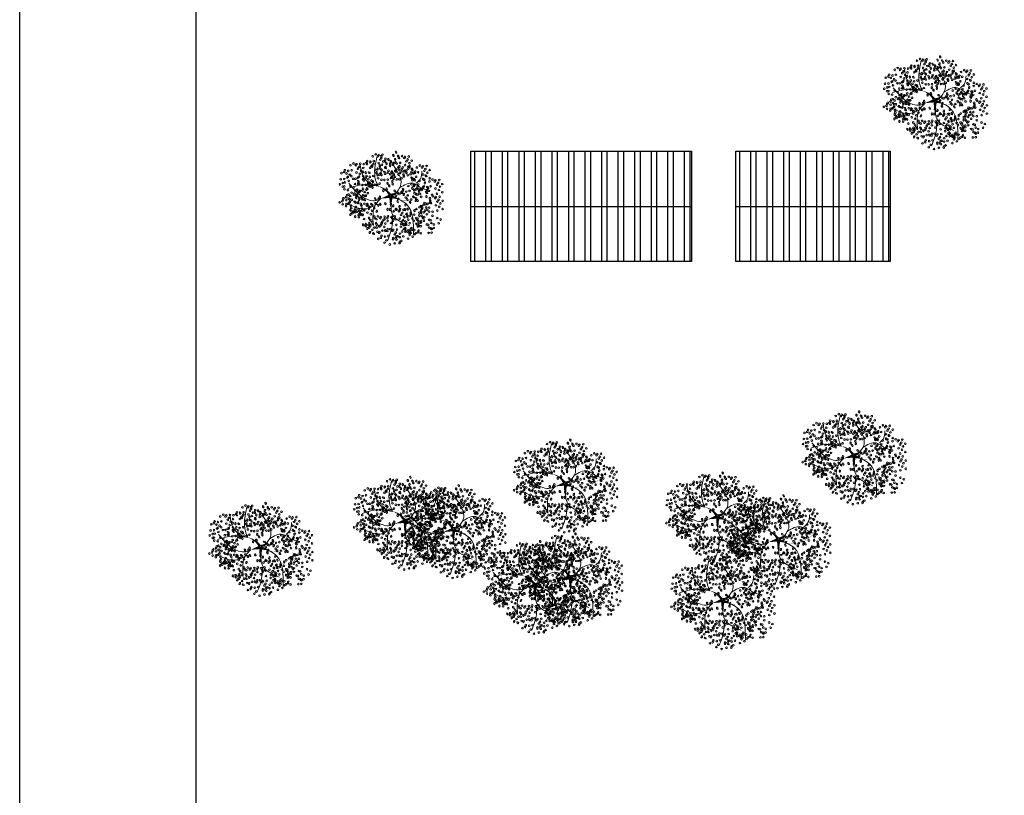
# Model space of a CAD drawing. Header units: millimetres. Extents: x 2017 to 2509, y 466 to 1783.
# Tile 2 of 25: x 2017 to 2061, y 552 to 587. Entities that reach past the tile are written whole.
import ezdxf

# ---------------------------------------------------------------- set-up
doc = ezdxf.new("R2010")
doc.units = ezdxf.units.MM
doc.layers.add('01 - Vegetación', color=3, linetype='Continuous', lineweight=0)

# ---------------------------------------------------------------- blocks, each defined once
blk = doc.blocks.new('17')
at = {"layer": '01 - Vegetación'}
for points in [[(4495.84, 1680.23, 1.33, 0.0221, 0.199177), (4489.97, 1684.48, 0.0221, 0.0221, 1.224983)], [(4496.02, 1680.23, 1.33, 0.0221, 0.286986), (4500.47, 1683.82, 0.0221, 0.0221, -1.494927)], [(4497.07, 1679.43, 0.133, 0.0221, 0.381476), (4512.91, 1682.47, 0.0221, 0.0221, -1.841687)], [(4496.02, 1679.76, 1.77, 0.0221, 0), (4491.39, 1678.53, 0.0221, 0.0221, 0)], [(4496.02, 1679.66, 1.77, 0.0221, 0), (4500.28, 1678.15, 0.0221, 0.0221, 0)], [(4496.4, 1679.85, 1.77, 0.0221, 0.074947), (4496.4, 1672.95, 0.0221, 0.0221, 0.762797)]]:
    blk.add_lwpolyline(points, format="xyseb", dxfattribs=at)
for points in [[(4490, 1684.47), (4488.83, 1687.51), (4489.5, 1699.09)], [(4487.73, 1684.98), (4483.44, 1688.25), (4481.42, 1694.81)], [(4497.83, 1680.19), (4501.11, 1685.48), (4497.33, 1694.81)], [(4508.5, 1685.98), (4510.45, 1688), (4511.21, 1691.78)], [(4490, 1684.47), (4482.94, 1685.23), (4475.36, 1683.47)], [(4491.39, 1678.53), (4489.02, 1677.58), (4485.46, 1677.92), (4475.87, 1685.99)], [(4500.47, 1683.82), (4506.92, 1685.99), (4511.46, 1683.47), (4515.25, 1682.46)], [(4491.39, 1678.53), (4489, 1675.9), (4487.73, 1665.57)], [(4496.57, 1678.43), (4497.07, 1670.86), (4505.15, 1665.32)], [(4497.07, 1679.43), (4503.89, 1675.65), (4507.17, 1660.78)], [(4488.74, 1675.4), (4484.7, 1673.64), (4475.11, 1676.16)], [(4497.07, 1670.11), (4496.82, 1665.57), (4494.55, 1658.01)]]:
    blk.add_spline(points, degree=3, dxfattribs=at)
blk = doc.blocks.new('16')
at = {"layer": '01 - Vegetación'}
h = blk.add_hatch(color=40, dxfattribs=at)
h.set_gradient(color1=(255, 191, 0), color2=(223, 255, 127), rotation=180, centered=1, tint=1, name='INVSPHERICAL')
edge = h.paths.add_edge_path()
edge.add_ellipse((4538.847, 1678.642), major_axis=(-0.0033, 0.0777), ratio=0.578492, start_angle=0, end_angle=360, ccw=False)
edge = h.paths.add_edge_path()
edge.add_ellipse((4538.961, 1678.487), major_axis=(-0.0349, 0.0695), ratio=0.578492, start_angle=0, end_angle=360, ccw=False)
edge = h.paths.add_edge_path()
edge.add_ellipse((4538.69, 1678.926), major_axis=(-0.0594, 0.0503), ratio=0.578492, start_angle=0, end_angle=360, ccw=False)
edge = h.paths.add_edge_path()
edge.add_ellipse((4538.676, 1678.266), major_axis=(-0.0033, 0.0777), ratio=0.578492, start_angle=0, end_angle=360, ccw=False)
edge = h.paths.add_edge_path()
edge.add_ellipse((4541.23, 1679.281), major_axis=(0.0274, 0.0728), ratio=0.578492, start_angle=0, end_angle=360, ccw=False)
edge = h.paths.add_edge_path()
edge.add_ellipse((4540.829, 1679.36), major_axis=(-0.0349, 0.0695), ratio=0.578492, start_angle=0, end_angle=360, ccw=False)
edge = h.paths.add_edge_path()
edge.add_ellipse((4541.174, 1679.607), major_axis=(-0.0349, 0.0695), ratio=0.578492, start_angle=0, end_angle=360, ccw=False)
edge = h.paths.add_edge_path()
edge.add_ellipse((4541.072, 1679.421), major_axis=(0.0274, 0.0728), ratio=0.578492, start_angle=0, end_angle=360, ccw=False)
edge = h.paths.add_edge_path()
edge.add_ellipse((4540.113, 1679.632), major_axis=(-0.0349, 0.0695), ratio=0.578492, start_angle=0, end_angle=360, ccw=False)
edge = h.paths.add_edge_path()
edge.add_ellipse((4540.279, 1679.843), major_axis=(-0.0349, 0.0695), ratio=0.578492, start_angle=0, end_angle=360, ccw=False)
edge = h.paths.add_edge_path()
edge.add_ellipse((4540.165, 1679.999), major_axis=(-0.0033, 0.0777), ratio=0.578492, start_angle=0, end_angle=360, ccw=False)
edge = h.paths.add_edge_path()
edge.add_ellipse((4540.499, 1679.956), major_axis=(-0.0033, 0.0777), ratio=0.578492, start_angle=0, end_angle=360, ccw=False)
edge = h.paths.add_edge_path()
edge.add_ellipse((4540.629, 1679.513), major_axis=(-0.0594, 0.0503), ratio=0.578492, start_angle=0, end_angle=360, ccw=False)
edge = h.paths.add_edge_path()
edge.add_ellipse((4540.551, 1680.278), major_axis=(0.0274, 0.0728), ratio=0.578492, start_angle=0, end_angle=360, ccw=False)
edge = h.paths.add_edge_path()
edge.add_ellipse((4539.201, 1679.744), major_axis=(-0.0033, 0.0777), ratio=0.578492, start_angle=0, end_angle=360, ccw=False)
edge = h.paths.add_edge_path()
edge.add_ellipse((4539.14, 1679.893), major_axis=(0.0274, 0.0728), ratio=0.578492, start_angle=0, end_angle=360, ccw=False)
edge = h.paths.add_edge_path()
edge.add_ellipse((4539.208, 1680.126), major_axis=(-0.0033, 0.0777), ratio=0.578492, start_angle=0, end_angle=360, ccw=False)
edge = h.paths.add_edge_path()
edge.add_ellipse((4538.979, 1680.681), major_axis=(-0.0594, 0.0503), ratio=0.578492, start_angle=0, end_angle=360, ccw=False)
edge = h.paths.add_edge_path()
edge.add_ellipse((4538.577, 1680.728), major_axis=(-0.0033, 0.0777), ratio=0.578492, start_angle=0, end_angle=360, ccw=False)
edge = h.paths.add_edge_path()
edge.add_ellipse((4538.926, 1680.033), major_axis=(0.0274, 0.0728), ratio=0.578492, start_angle=0, end_angle=360, ccw=False)
edge = h.paths.add_edge_path()
edge.add_ellipse((4538.95, 1679.842), major_axis=(0.0274, 0.0728), ratio=0.578492, start_angle=0, end_angle=360, ccw=False)
edge = h.paths.add_edge_path()
edge.add_ellipse((4538.621, 1680.191), major_axis=(-0.0349, 0.0695), ratio=0.578492, start_angle=0, end_angle=360, ccw=False)
edge = h.paths.add_edge_path()
edge.add_ellipse((4538.328, 1680.411), major_axis=(0.0274, 0.0728), ratio=0.578492, start_angle=0, end_angle=360, ccw=False)
edge = h.paths.add_edge_path()
edge.add_ellipse((4538.283, 1680.138), major_axis=(-0.0594, 0.0503), ratio=0.578492, start_angle=0, end_angle=360, ccw=False)
edge = h.paths.add_edge_path()
edge.add_ellipse((4538.32, 1679.993), major_axis=(-0.0594, 0.0503), ratio=0.578492, start_angle=0, end_angle=360, ccw=False)
edge = h.paths.add_edge_path()
edge.add_ellipse((4538.755, 1680.687), major_axis=(-0.0033, 0.0777), ratio=0.578492, start_angle=0, end_angle=360, ccw=False)
edge = h.paths.add_edge_path()
edge.add_ellipse((4538.834, 1681.261), major_axis=(-0.0349, 0.0695), ratio=0.578492, start_angle=0, end_angle=360, ccw=False)
edge = h.paths.add_edge_path()
edge.add_ellipse((4539.054, 1681.374), major_axis=(-0.0033, 0.0777), ratio=0.578492, start_angle=0, end_angle=360, ccw=False)
edge = h.paths.add_edge_path()
edge.add_ellipse((4539.147, 1681.076), major_axis=(-0.0594, 0.0503), ratio=0.578492, start_angle=0, end_angle=360, ccw=False)
edge = h.paths.add_edge_path()
edge.add_ellipse((4539.52, 1680.541), major_axis=(-0.0033, 0.0777), ratio=0.578492, start_angle=0, end_angle=360, ccw=False)
edge = h.paths.add_edge_path()
edge.add_ellipse((4539.459, 1680.689), major_axis=(0.0274, 0.0728), ratio=0.578492, start_angle=0, end_angle=360, ccw=False)
edge = h.paths.add_edge_path()
edge.add_ellipse((4539.527, 1680.923), major_axis=(-0.0033, 0.0777), ratio=0.578492, start_angle=0, end_angle=360, ccw=False)
edge = h.paths.add_edge_path()
edge.add_ellipse((4539.265, 1681.244), major_axis=(0.0274, 0.0728), ratio=0.578492, start_angle=0, end_angle=360, ccw=False)
edge = h.paths.add_edge_path()
edge.add_ellipse((4539.188, 1677.478), major_axis=(-0.0594, 0.0503), ratio=0.578492, start_angle=0, end_angle=360, ccw=False)
edge = h.paths.add_edge_path()
edge.add_ellipse((4539.473, 1678.19), major_axis=(0.0274, 0.0728), ratio=0.578492, start_angle=0, end_angle=360, ccw=False)
edge = h.paths.add_edge_path()
edge.add_ellipse((4540.696, 1678.325), major_axis=(0.0274, 0.0728), ratio=0.578492, start_angle=0, end_angle=360, ccw=False)
edge = h.paths.add_edge_path()
edge.add_ellipse((4540.33, 1678.305), major_axis=(-0.0033, 0.0777), ratio=0.578492, start_angle=0, end_angle=360, ccw=False)
edge = h.paths.add_edge_path()
edge.add_ellipse((4540.174, 1678.307), major_axis=(-0.0033, 0.0777), ratio=0.578492, start_angle=0, end_angle=360, ccw=False)
edge = h.paths.add_edge_path()
edge.add_ellipse((4540.488, 1677.717), major_axis=(-0.0594, 0.0503), ratio=0.578492, start_angle=0, end_angle=360, ccw=False)
edge = h.paths.add_edge_path()
edge.add_ellipse((4540.676, 1677.675), major_axis=(-0.0594, 0.0503), ratio=0.578492, start_angle=0, end_angle=360, ccw=False)
edge = h.paths.add_edge_path()
edge.add_ellipse((4539.469, 1677.341), major_axis=(-0.0033, 0.0777), ratio=0.578492, start_angle=0, end_angle=360, ccw=False)
edge = h.paths.add_edge_path()
edge.add_ellipse((4539.773, 1677.406), major_axis=(-0.0594, 0.0503), ratio=0.578492, start_angle=0, end_angle=360, ccw=False)
edge = h.paths.add_edge_path()
edge.add_ellipse((4539.631, 1677.23), major_axis=(-0.0349, 0.0695), ratio=0.578492, start_angle=0, end_angle=360, ccw=False)
edge = h.paths.add_edge_path()
edge.add_ellipse((4539.445, 1677.695), major_axis=(-0.0594, 0.0503), ratio=0.578492, start_angle=0, end_angle=360, ccw=False)
edge = h.paths.add_edge_path()
edge.add_ellipse((4542.676, 1679.136), major_axis=(-0.0033, 0.0777), ratio=0.578492, start_angle=0, end_angle=360, ccw=False)
edge = h.paths.add_edge_path()
edge.add_ellipse((4542.661, 1679.428), major_axis=(-0.0033, 0.0777), ratio=0.578492, start_angle=0, end_angle=360, ccw=False)
edge = h.paths.add_edge_path()
edge.add_ellipse((4542.742, 1679.554), major_axis=(-0.0033, 0.0777), ratio=0.578492, start_angle=0, end_angle=360, ccw=False)
edge = h.paths.add_edge_path()
edge.add_ellipse((4542.776, 1679.728), major_axis=(-0.0349, 0.0695), ratio=0.578492, start_angle=0, end_angle=360, ccw=False)
edge = h.paths.add_edge_path()
edge.add_ellipse((4542.477, 1679.745), major_axis=(0.0274, 0.0728), ratio=0.578492, start_angle=0, end_angle=360, ccw=False)
edge = h.paths.add_edge_path()
edge.add_ellipse((4542.578, 1680.02), major_axis=(0.0274, 0.0728), ratio=0.578492, start_angle=0, end_angle=360, ccw=False)
edge = h.paths.add_edge_path()
edge.add_ellipse((4542.466, 1680.268), major_axis=(-0.0349, 0.0695), ratio=0.578492, start_angle=0, end_angle=360, ccw=False)
edge = h.paths.add_edge_path()
edge.add_ellipse((4542.632, 1680.479), major_axis=(-0.0349, 0.0695), ratio=0.578492, start_angle=0, end_angle=360, ccw=False)
edge = h.paths.add_edge_path()
edge.add_ellipse((4542.359, 1679.577), major_axis=(-0.0594, 0.0503), ratio=0.578492, start_angle=0, end_angle=360, ccw=False)
edge = h.paths.add_edge_path()
edge.add_ellipse((4542.171, 1679.619), major_axis=(-0.0594, 0.0503), ratio=0.578492, start_angle=0, end_angle=360, ccw=False)
edge = h.paths.add_edge_path()
edge.add_ellipse((4542.246, 1679.328), major_axis=(-0.0594, 0.0503), ratio=0.578492, start_angle=0, end_angle=360, ccw=False)
edge = h.paths.add_edge_path()
edge.add_ellipse((4542.369, 1678.498), major_axis=(0.0274, 0.0728), ratio=0.578492, start_angle=0, end_angle=360, ccw=False)
edge = h.paths.add_edge_path()
edge.add_ellipse((4542.902, 1678.749), major_axis=(-0.0349, 0.0695), ratio=0.578492, start_angle=0, end_angle=360, ccw=False)
edge = h.paths.add_edge_path()
edge.add_ellipse((4542.925, 1678.897), major_axis=(-0.0349, 0.0695), ratio=0.578492, start_angle=0, end_angle=360, ccw=False)
edge = h.paths.add_edge_path()
edge.add_ellipse((4542.628, 1678.671), major_axis=(-0.0033, 0.0777), ratio=0.578492, start_angle=0, end_angle=360, ccw=False)
edge = h.paths.add_edge_path()
edge.add_ellipse((4542.11, 1678.896), major_axis=(-0.0349, 0.0695), ratio=0.578492, start_angle=0, end_angle=360, ccw=False)
edge = h.paths.add_edge_path()
edge.add_ellipse((4542.34, 1678.18), major_axis=(-0.0349, 0.0695), ratio=0.578492, start_angle=0, end_angle=360, ccw=False)
edge = h.paths.add_edge_path()
edge.add_ellipse((4538.137, 1679.191), major_axis=(-0.0349, 0.0695), ratio=0.578492, start_angle=0, end_angle=360, ccw=False)
edge = h.paths.add_edge_path()
edge.add_ellipse((4538.099, 1678.758), major_axis=(-0.0594, 0.0503), ratio=0.578492, start_angle=0, end_angle=360, ccw=False)
edge = h.paths.add_edge_path()
edge.add_ellipse((4537.796, 1678.552), major_axis=(0.0274, 0.0728), ratio=0.578492, start_angle=0, end_angle=360, ccw=False)
edge = h.paths.add_edge_path()
edge.add_ellipse((4537.776, 1678.277), major_axis=(-0.0033, 0.0777), ratio=0.578492, start_angle=0, end_angle=360, ccw=False)
edge = h.paths.add_edge_path()
edge.add_ellipse((4539.181, 1678.6), major_axis=(-0.0033, 0.0777), ratio=0.578492, start_angle=0, end_angle=360, ccw=False)
edge = h.paths.add_edge_path()
edge.add_ellipse((4538.502, 1678.968), major_axis=(-0.0594, 0.0503), ratio=0.578492, start_angle=0, end_angle=360, ccw=False)
edge = h.paths.add_edge_path()
edge.add_ellipse((4538.615, 1679.216), major_axis=(-0.0594, 0.0503), ratio=0.578492, start_angle=0, end_angle=360, ccw=False)
edge = h.paths.add_edge_path()
edge.add_ellipse((4538.188, 1679.557), major_axis=(-0.0033, 0.0777), ratio=0.578492, start_angle=0, end_angle=360, ccw=False)
edge = h.paths.add_edge_path()
edge.add_ellipse((4538.203, 1679.265), major_axis=(-0.0033, 0.0777), ratio=0.578492, start_angle=0, end_angle=360, ccw=False)
edge = h.paths.add_edge_path()
edge.add_ellipse((4538.285, 1679.391), major_axis=(-0.0033, 0.0777), ratio=0.578492, start_angle=0, end_angle=360, ccw=False)
edge = h.paths.add_edge_path()
edge.add_ellipse((4538.856, 1679.647), major_axis=(-0.0349, 0.0695), ratio=0.578492, start_angle=0, end_angle=360, ccw=False)
edge = h.paths.add_edge_path()
edge.add_ellipse((4538.272, 1678.751), major_axis=(0.0274, 0.0728), ratio=0.578492, start_angle=0, end_angle=360, ccw=False)
edge = h.paths.add_edge_path()
edge.add_ellipse((4540.863, 1678.985), major_axis=(0.0274, 0.0728), ratio=0.578492, start_angle=0, end_angle=360, ccw=False)
edge = h.paths.add_edge_path()
edge.add_ellipse((4540.823, 1678.811), major_axis=(-0.0349, 0.0695), ratio=0.578492, start_angle=0, end_angle=360, ccw=False)
edge = h.paths.add_edge_path()
edge.add_ellipse((4541.446, 1678.949), major_axis=(-0.0349, 0.0695), ratio=0.578492, start_angle=0, end_angle=360, ccw=False)
edge = h.paths.add_edge_path()
edge.add_ellipse((4540.434, 1680.393), major_axis=(-0.0033, 0.0777), ratio=0.578492, start_angle=0, end_angle=360, ccw=False)
edge = h.paths.add_edge_path()
edge.add_ellipse((4540.419, 1680.685), major_axis=(-0.0033, 0.0777), ratio=0.578492, start_angle=0, end_angle=360, ccw=False)
edge = h.paths.add_edge_path()
edge.add_ellipse((4539.773, 1680.547), major_axis=(-0.0349, 0.0695), ratio=0.578492, start_angle=0, end_angle=360, ccw=False)
edge = h.paths.add_edge_path()
edge.add_ellipse((4539.782, 1680.87), major_axis=(-0.0349, 0.0695), ratio=0.578492, start_angle=0, end_angle=360, ccw=False)
edge = h.paths.add_edge_path()
edge.add_ellipse((4539.668, 1681.126), major_axis=(0.0274, 0.0728), ratio=0.578492, start_angle=0, end_angle=360, ccw=False)
edge = h.paths.add_edge_path()
edge.add_ellipse((4540.336, 1681.276), major_axis=(0.0274, 0.0728), ratio=0.578492, start_angle=0, end_angle=360, ccw=False)
edge = h.paths.add_edge_path()
edge.add_ellipse((4540.381, 1681.413), major_axis=(-0.0349, 0.0695), ratio=0.578492, start_angle=0, end_angle=360, ccw=False)
edge = h.paths.add_edge_path()
edge.add_ellipse((4540.225, 1681.525), major_axis=(-0.0349, 0.0695), ratio=0.578492, start_angle=0, end_angle=360, ccw=False)
edge = h.paths.add_edge_path()
edge.add_ellipse((4540.009, 1681.424), major_axis=(-0.0033, 0.0777), ratio=0.578492, start_angle=0, end_angle=360, ccw=False)
edge = h.paths.add_edge_path()
edge.add_ellipse((4540.106, 1681.258), major_axis=(-0.0033, 0.0777), ratio=0.578492, start_angle=0, end_angle=360, ccw=False)
edge = h.paths.add_edge_path()
edge.add_ellipse((4540.036, 1680.989), major_axis=(-0.0594, 0.0503), ratio=0.578492, start_angle=0, end_angle=360, ccw=False)
edge = h.paths.add_edge_path()
edge.add_ellipse((4539.967, 1680.73), major_axis=(-0.0594, 0.0503), ratio=0.578492, start_angle=0, end_angle=360, ccw=False)
edge = h.paths.add_edge_path()
edge.add_ellipse((4541.92, 1680.217), major_axis=(-0.0033, 0.0777), ratio=0.578492, start_angle=0, end_angle=360, ccw=False)
edge = h.paths.add_edge_path()
edge.add_ellipse((4541.222, 1680.466), major_axis=(-0.0349, 0.0695), ratio=0.578492, start_angle=0, end_angle=360, ccw=False)
edge = h.paths.add_edge_path()
edge.add_ellipse((4541.387, 1680.676), major_axis=(-0.0349, 0.0695), ratio=0.578492, start_angle=0, end_angle=360, ccw=False)
edge = h.paths.add_edge_path()
edge.add_ellipse((4541.251, 1680.784), major_axis=(0.0274, 0.0728), ratio=0.578492, start_angle=0, end_angle=360, ccw=False)
edge = h.paths.add_edge_path()
edge.add_ellipse((4541.818, 1680.659), major_axis=(0.0274, 0.0728), ratio=0.578492, start_angle=0, end_angle=360, ccw=False)
edge = h.paths.add_edge_path()
edge.add_ellipse((4541.942, 1680.743), major_axis=(0.0274, 0.0728), ratio=0.578492, start_angle=0, end_angle=360, ccw=False)
edge = h.paths.add_edge_path()
edge.add_ellipse((4541.762, 1680.886), major_axis=(-0.0349, 0.0695), ratio=0.578492, start_angle=0, end_angle=360, ccw=False)
edge = h.paths.add_edge_path()
edge.add_ellipse((4541.592, 1681.082), major_axis=(-0.0033, 0.0777), ratio=0.578492, start_angle=0, end_angle=360, ccw=False)
edge = h.paths.add_edge_path()
edge.add_ellipse((4541.511, 1680.956), major_axis=(-0.0033, 0.0777), ratio=0.578492, start_angle=0, end_angle=360, ccw=False)
edge = h.paths.add_edge_path()
edge.add_ellipse((4541.775, 1680.201), major_axis=(-0.0594, 0.0503), ratio=0.578492, start_angle=0, end_angle=360, ccw=False)
edge = h.paths.add_edge_path()
edge.add_ellipse((4541.737, 1680.346), major_axis=(-0.0594, 0.0503), ratio=0.578492, start_angle=0, end_angle=360, ccw=False)
edge = h.paths.add_edge_path()
edge.add_ellipse((4541.843, 1679.118), major_axis=(-0.0594, 0.0503), ratio=0.578492, start_angle=0, end_angle=360, ccw=False)
edge = h.paths.add_edge_path()
edge.add_ellipse((4541.881, 1679.551), major_axis=(-0.0349, 0.0695), ratio=0.578492, start_angle=0, end_angle=360, ccw=False)
edge = h.paths.add_edge_path()
edge.add_ellipse((4542.015, 1679.29), major_axis=(-0.0349, 0.0695), ratio=0.578492, start_angle=0, end_angle=360, ccw=False)
edge = h.paths.add_edge_path()
edge.add_ellipse((4541.91, 1679.869), major_axis=(0.0274, 0.0728), ratio=0.578492, start_angle=0, end_angle=360, ccw=False)
edge = h.paths.add_edge_path()
edge.add_ellipse((4541.769, 1679.666), major_axis=(-0.0033, 0.0777), ratio=0.578492, start_angle=0, end_angle=360, ccw=False)
edge = h.paths.add_edge_path()
edge.add_ellipse((4539.676, 1679.115), major_axis=(-0.0033, 0.0777), ratio=0.578492, start_angle=0, end_angle=360, ccw=False)
edge = h.paths.add_edge_path()
edge.add_ellipse((4539.594, 1678.989), major_axis=(-0.0033, 0.0777), ratio=0.578492, start_angle=0, end_angle=360, ccw=False)
edge = h.paths.add_edge_path()
edge.add_ellipse((4539.898, 1679.531), major_axis=(-0.0033, 0.0777), ratio=0.578492, start_angle=0, end_angle=360, ccw=False)
edge = h.paths.add_edge_path()
edge.add_ellipse((4539.697, 1678.641), major_axis=(-0.0349, 0.0695), ratio=0.578492, start_angle=0, end_angle=360, ccw=False)
edge = h.paths.add_edge_path()
edge.add_ellipse((4539.398, 1678.691), major_axis=(-0.0349, 0.0695), ratio=0.578492, start_angle=0, end_angle=360, ccw=False)
edge = h.paths.add_edge_path()
edge.add_ellipse((4539.555, 1678.579), major_axis=(-0.0349, 0.0695), ratio=0.578492, start_angle=0, end_angle=360, ccw=False)
edge = h.paths.add_edge_path()
edge.add_ellipse((4540.714, 1679.167), major_axis=(0.0274, 0.0728), ratio=0.578492, start_angle=0, end_angle=360, ccw=False)
edge = h.paths.add_edge_path()
edge.add_ellipse((4540.549, 1681.79), major_axis=(-0.0349, 0.0695), ratio=0.578492, start_angle=0, end_angle=360, ccw=False)
edge = h.paths.add_edge_path()
edge.add_ellipse((4540.715, 1682.001), major_axis=(-0.0349, 0.0695), ratio=0.578492, start_angle=0, end_angle=360, ccw=False)
edge = h.paths.add_edge_path()
edge.add_ellipse((4540.848, 1681.741), major_axis=(-0.0349, 0.0695), ratio=0.578492, start_angle=0, end_angle=360, ccw=False)
edge = h.paths.add_edge_path()
edge.add_ellipse((4540.661, 1681.542), major_axis=(0.0274, 0.0728), ratio=0.578492, start_angle=0, end_angle=360, ccw=False)
edge = h.paths.add_edge_path()
edge.add_ellipse((4540.684, 1681.351), major_axis=(0.0274, 0.0728), ratio=0.578492, start_angle=0, end_angle=360, ccw=False)
edge = h.paths.add_edge_path()
edge.add_ellipse((4540.56, 1681.267), major_axis=(0.0274, 0.0728), ratio=0.578492, start_angle=0, end_angle=360, ccw=False)
edge = h.paths.add_edge_path()
edge.add_ellipse((4540.528, 1678.539), major_axis=(0.0274, 0.0728), ratio=0.578492, start_angle=0, end_angle=360, ccw=False)
edge = h.paths.add_edge_path()
edge.add_ellipse((4540.38, 1678.647), major_axis=(0.0274, 0.0728), ratio=0.578492, start_angle=0, end_angle=360, ccw=False)
edge = h.paths.add_edge_path()
edge.add_ellipse((4540.034, 1678.678), major_axis=(-0.0349, 0.0695), ratio=0.578492, start_angle=0, end_angle=360, ccw=False)
edge = h.paths.add_edge_path()
edge.add_ellipse((4540.944, 1678.493), major_axis=(0.0274, 0.0728), ratio=0.578492, start_angle=0, end_angle=360, ccw=False)
edge = h.paths.add_edge_path()
edge.add_ellipse((4541.625, 1678.77), major_axis=(-0.0349, 0.0695), ratio=0.578492, start_angle=0, end_angle=360, ccw=False)
edge = h.paths.add_edge_path()
edge.add_ellipse((4541.994, 1678.887), major_axis=(0.0274, 0.0728), ratio=0.578492, start_angle=0, end_angle=360, ccw=False)
edge = h.paths.add_edge_path()
edge.add_ellipse((4541.336, 1678.598), major_axis=(0.0274, 0.0728), ratio=0.578492, start_angle=0, end_angle=360, ccw=False)
edge = h.paths.add_edge_path()
edge.add_ellipse((4539.381, 1678.993), major_axis=(-0.0349, 0.0695), ratio=0.578492, start_angle=0, end_angle=360, ccw=False)
edge = h.paths.add_edge_path()
edge.add_ellipse((4540.938, 1681.079), major_axis=(-0.0033, 0.0777), ratio=0.578492, start_angle=0, end_angle=360, ccw=False)
edge = h.paths.add_edge_path()
edge.add_ellipse((4540.699, 1680.759), major_axis=(-0.0594, 0.0503), ratio=0.578492, start_angle=0, end_angle=360, ccw=False)
edge = h.paths.add_edge_path()
edge.add_ellipse((4540.908, 1680.857), major_axis=(-0.0349, 0.0695), ratio=0.578492, start_angle=0, end_angle=360, ccw=False)
edge = h.paths.add_edge_path()
edge.add_ellipse((4540.863, 1680.561), major_axis=(-0.0349, 0.0695), ratio=0.578492, start_angle=0, end_angle=360, ccw=False)
edge = h.paths.add_edge_path()
edge.add_ellipse((4540.564, 1680.61), major_axis=(-0.0349, 0.0695), ratio=0.578492, start_angle=0, end_angle=360, ccw=False)
edge = h.paths.add_edge_path()
edge.add_ellipse((4539.771, 1681.729), major_axis=(-0.0349, 0.0695), ratio=0.578492, start_angle=0, end_angle=360, ccw=False)
edge = h.paths.add_edge_path()
edge.add_ellipse((4540.968, 1678.302), major_axis=(0.0274, 0.0728), ratio=0.578492, start_angle=0, end_angle=360, ccw=False)
edge = h.paths.add_edge_path()
edge.add_ellipse((4541.908, 1678.227), major_axis=(-0.0033, 0.0777), ratio=0.578492, start_angle=0, end_angle=360, ccw=False)
edge = h.paths.add_edge_path()
edge.add_ellipse((4541.283, 1678.297), major_axis=(-0.0349, 0.0695), ratio=0.578492, start_angle=0, end_angle=360, ccw=False)
edge = h.paths.add_edge_path()
edge.add_ellipse((4541.463, 1678.333), major_axis=(-0.0349, 0.0695), ratio=0.578492, start_angle=0, end_angle=360, ccw=False)
edge = h.paths.add_edge_path()
edge.add_ellipse((4538.021, 1678.159), major_axis=(0.0274, 0.0728), ratio=0.578492, start_angle=0, end_angle=360, ccw=False)
edge = h.paths.add_edge_path()
edge.add_ellipse((4537.772, 1677.992), major_axis=(0.0274, 0.0728), ratio=0.578492, start_angle=0, end_angle=360, ccw=False)
edge = h.paths.add_edge_path()
edge.add_ellipse((4538.082, 1677.841), major_axis=(-0.0033, 0.0777), ratio=0.578492, start_angle=0, end_angle=360, ccw=False)
edge = h.paths.add_edge_path()
edge.add_ellipse((4538.572, 1677.966), major_axis=(-0.0349, 0.0695), ratio=0.578492, start_angle=0, end_angle=360, ccw=False)
edge = h.paths.add_edge_path()
edge.add_ellipse((4538.311, 1677.99), major_axis=(0.0274, 0.0728), ratio=0.578492, start_angle=0, end_angle=360, ccw=False)
edge = h.paths.add_edge_path()
edge.add_ellipse((4538.394, 1678.174), major_axis=(0.0274, 0.0728), ratio=0.578492, start_angle=0, end_angle=360, ccw=False)
edge = h.paths.add_edge_path()
edge.add_ellipse((4538.776, 1677.355), major_axis=(-0.0349, 0.0695), ratio=0.578492, start_angle=0, end_angle=360, ccw=False)
edge = h.paths.add_edge_path()
edge.add_ellipse((4538.597, 1677.319), major_axis=(-0.0349, 0.0695), ratio=0.578492, start_angle=0, end_angle=360, ccw=False)
edge = h.paths.add_edge_path()
edge.add_ellipse((4539.063, 1677.621), major_axis=(-0.0349, 0.0695), ratio=0.578492, start_angle=0, end_angle=360, ccw=False)
edge = h.paths.add_edge_path()
edge.add_ellipse((4539.033, 1676.828), major_axis=(0.0274, 0.0728), ratio=0.578492, start_angle=0, end_angle=360, ccw=False)
edge = h.paths.add_edge_path()
edge.add_ellipse((4539.009, 1677.162), major_axis=(0.0274, 0.0728), ratio=0.578492, start_angle=0, end_angle=360, ccw=False)
edge = h.paths.add_edge_path()
edge.add_ellipse((4538.885, 1677.078), major_axis=(0.0274, 0.0728), ratio=0.578492, start_angle=0, end_angle=360, ccw=False)
edge = h.paths.add_edge_path()
edge.add_ellipse((4539.054, 1677.298), major_axis=(-0.0349, 0.0695), ratio=0.578492, start_angle=0, end_angle=360, ccw=False)
edge = h.paths.add_edge_path()
edge.add_ellipse((4542.221, 1677.913), major_axis=(-0.0033, 0.0777), ratio=0.578492, start_angle=0, end_angle=360, ccw=False)
edge = h.paths.add_edge_path()
edge.add_ellipse((4542.451, 1677.771), major_axis=(-0.0349, 0.0695), ratio=0.578492, start_angle=0, end_angle=360, ccw=False)
edge = h.paths.add_edge_path()
edge.add_ellipse((4541.18, 1677.355), major_axis=(-0.0349, 0.0695), ratio=0.578492, start_angle=0, end_angle=360, ccw=False)
edge = h.paths.add_edge_path()
edge.add_ellipse((4541.671, 1678.102), major_axis=(-0.0033, 0.0777), ratio=0.578492, start_angle=0, end_angle=360, ccw=False)
edge = h.paths.add_edge_path()
edge.add_ellipse((4541.411, 1678.017), major_axis=(-0.0033, 0.0777), ratio=0.578492, start_angle=0, end_angle=360, ccw=False)
edge = h.paths.add_edge_path()
edge.add_ellipse((4542.075, 1677.637), major_axis=(-0.0594, 0.0503), ratio=0.578492, start_angle=0, end_angle=360, ccw=False)
edge = h.paths.add_edge_path()
edge.add_ellipse((4541.252, 1677.826), major_axis=(-0.0349, 0.0695), ratio=0.578492, start_angle=0, end_angle=360, ccw=False)
edge = h.paths.add_edge_path()
edge.add_ellipse((4541.596, 1676.853), major_axis=(-0.0033, 0.0777), ratio=0.578492, start_angle=0, end_angle=360, ccw=False)
edge = h.paths.add_edge_path()
edge.add_ellipse((4541.655, 1677.018), major_axis=(-0.0033, 0.0777), ratio=0.578492, start_angle=0, end_angle=360, ccw=False)
edge = h.paths.add_edge_path()
edge.add_ellipse((4542.033, 1677.371), major_axis=(-0.0349, 0.0695), ratio=0.578492, start_angle=0, end_angle=360, ccw=False)
edge = h.paths.add_edge_path()
edge.add_ellipse((4542.19, 1677.259), major_axis=(-0.0349, 0.0695), ratio=0.578492, start_angle=0, end_angle=360, ccw=False)
edge = h.paths.add_edge_path()
edge.add_ellipse((4542.168, 1676.931), major_axis=(0.0274, 0.0728), ratio=0.578492, start_angle=0, end_angle=360, ccw=False)
edge = h.paths.add_edge_path()
edge.add_ellipse((4542.176, 1677.433), major_axis=(-0.0349, 0.0695), ratio=0.578492, start_angle=0, end_angle=360, ccw=False)
edge = h.paths.add_edge_path()
edge.add_ellipse((4541.313, 1677.094), major_axis=(-0.0349, 0.0695), ratio=0.578492, start_angle=0, end_angle=360, ccw=False)
edge = h.paths.add_edge_path()
edge.add_ellipse((4541.359, 1677.391), major_axis=(-0.0349, 0.0695), ratio=0.578492, start_angle=0, end_angle=360, ccw=False)
edge = h.paths.add_edge_path()
edge.add_ellipse((4540.019, 1676.943), major_axis=(-0.0349, 0.0695), ratio=0.578492, start_angle=0, end_angle=360, ccw=False)
edge = h.paths.add_edge_path()
edge.add_ellipse((4539.641, 1676.826), major_axis=(0.0274, 0.0728), ratio=0.578492, start_angle=0, end_angle=360, ccw=False)
edge = h.paths.add_edge_path()
edge.add_ellipse((4539.262, 1676.754), major_axis=(-0.0594, 0.0503), ratio=0.578492, start_angle=0, end_angle=360, ccw=False)
edge = h.paths.add_edge_path()
edge.add_ellipse((4539.45, 1677.146), major_axis=(-0.0594, 0.0503), ratio=0.578492, start_angle=0, end_angle=360, ccw=False)
at = {"layer": '01 - Vegetación', "extrusion": (0, 0, -1)}
for centre, major_axis in [((4539.771, 1681.729), (-0.0349, 0.0695)), ((4540.549, 1681.79), (-0.0349, 0.0695)), ((4540.715, 1682.001), (-0.0349, 0.0695)), ((4540.848, 1681.741), (-0.0349, 0.0695)), ((4538.834, 1681.261), (-0.0349, 0.0695)), ((4539.054, 1681.374), (-0.0033, 0.0777)), ((4540.009, 1681.424), (-0.0033, 0.0777)), ((4540.106, 1681.258), (-0.0033, 0.0777)), ((4540.225, 1681.525), (-0.0349, 0.0695)), ((4540.381, 1681.413), (-0.0349, 0.0695)), ((4540.938, 1681.079), (-0.0033, 0.0777)), ((4541.511, 1680.956), (-0.0033, 0.0777)), ((4541.592, 1681.082), (-0.0033, 0.0777)), ((4538.577, 1680.728), (-0.0033, 0.0777)), ((4538.755, 1680.687), (-0.0033, 0.0777)), ((4539.52, 1680.541), (-0.0033, 0.0777)), ((4539.527, 1680.923), (-0.0033, 0.0777)), ((4539.773, 1680.547), (-0.0349, 0.0695)), ((4539.782, 1680.87), (-0.0349, 0.0695)), ((4540.419, 1680.685), (-0.0033, 0.0777)), ((4540.434, 1680.393), (-0.0033, 0.0777)), ((4540.564, 1680.61), (-0.0349, 0.0695)), ((4540.863, 1680.561), (-0.0349, 0.0695)), ((4540.908, 1680.857), (-0.0349, 0.0695)), ((4541.222, 1680.466), (-0.0349, 0.0695)), ((4541.387, 1680.676), (-0.0349, 0.0695)), ((4541.762, 1680.886), (-0.0349, 0.0695)), ((4542.632, 1680.479), (-0.0349, 0.0695)), ((4538.621, 1680.191), (-0.0349, 0.0695)), ((4539.201, 1679.744), (-0.0033, 0.0777)), ((4539.208, 1680.126), (-0.0033, 0.0777)), ((4540.165, 1679.999), (-0.0033, 0.0777)), ((4540.279, 1679.843), (-0.0349, 0.0695)), ((4540.499, 1679.956), (-0.0033, 0.0777)), ((4541.769, 1679.666), (-0.0033, 0.0777)), ((4541.92, 1680.217), (-0.0033, 0.0777)), ((4542.466, 1680.268), (-0.0349, 0.0695)), ((4542.776, 1679.728), (-0.0349, 0.0695)), ((4538.137, 1679.191), (-0.0349, 0.0695)), ((4538.188, 1679.557), (-0.0033, 0.0777)), ((4538.203, 1679.265), (-0.0033, 0.0777)), ((4538.285, 1679.391), (-0.0033, 0.0777)), ((4538.856, 1679.647), (-0.0349, 0.0695)), ((4539.676, 1679.115), (-0.0033, 0.0777)), ((4539.898, 1679.531), (-0.0033, 0.0777)), ((4540.113, 1679.632), (-0.0349, 0.0695)), ((4540.829, 1679.36), (-0.0349, 0.0695)), ((4541.174, 1679.607), (-0.0349, 0.0695)), ((4541.881, 1679.551), (-0.0349, 0.0695)), ((4542.015, 1679.29), (-0.0349, 0.0695)), ((4542.661, 1679.428), (-0.0033, 0.0777)), ((4542.676, 1679.136), (-0.0033, 0.0777)), ((4542.742, 1679.554), (-0.0033, 0.0777)), ((4538.847, 1678.642), (-0.0033, 0.0777)), ((4538.961, 1678.487), (-0.0349, 0.0695)), ((4539.181, 1678.6), (-0.0033, 0.0777)), ((4539.381, 1678.993), (-0.0349, 0.0695)), ((4539.398, 1678.691), (-0.0349, 0.0695)), ((4539.555, 1678.579), (-0.0349, 0.0695)), ((4539.594, 1678.989), (-0.0033, 0.0777)), ((4539.697, 1678.641), (-0.0349, 0.0695)), ((4540.034, 1678.678), (-0.0349, 0.0695)), ((4540.823, 1678.811), (-0.0349, 0.0695)), ((4541.446, 1678.949), (-0.0349, 0.0695)), ((4541.625, 1678.77), (-0.0349, 0.0695)), ((4542.11, 1678.896), (-0.0349, 0.0695)), ((4542.628, 1678.671), (-0.0033, 0.0777)), ((4542.902, 1678.749), (-0.0349, 0.0695)), ((4542.925, 1678.897), (-0.0349, 0.0695)), ((4537.776, 1678.277), (-0.0033, 0.0777)), ((4538.082, 1677.841), (-0.0033, 0.0777)), ((4538.572, 1677.966), (-0.0349, 0.0695)), ((4538.676, 1678.266), (-0.0033, 0.0777)), ((4540.174, 1678.307), (-0.0033, 0.0777)), ((4540.33, 1678.305), (-0.0033, 0.0777)), ((4541.252, 1677.826), (-0.0349, 0.0695)), ((4541.283, 1678.297), (-0.0349, 0.0695)), ((4541.411, 1678.017), (-0.0033, 0.0777)), ((4541.463, 1678.333), (-0.0349, 0.0695)), ((4541.671, 1678.102), (-0.0033, 0.0777)), ((4541.908, 1678.227), (-0.0033, 0.0777)), ((4542.221, 1677.913), (-0.0033, 0.0777)), ((4542.34, 1678.18), (-0.0349, 0.0695)), ((4542.451, 1677.771), (-0.0349, 0.0695)), ((4538.597, 1677.319), (-0.0349, 0.0695)), ((4538.776, 1677.355), (-0.0349, 0.0695)), ((4539.054, 1677.298), (-0.0349, 0.0695)), ((4539.063, 1677.621), (-0.0349, 0.0695)), ((4539.469, 1677.341), (-0.0033, 0.0777)), ((4539.631, 1677.23), (-0.0349, 0.0695)), ((4541.18, 1677.355), (-0.0349, 0.0695)), ((4541.359, 1677.391), (-0.0349, 0.0695)), ((4542.033, 1677.371), (-0.0349, 0.0695)), ((4542.176, 1677.433), (-0.0349, 0.0695)), ((4542.19, 1677.259), (-0.0349, 0.0695)), ((4540.019, 1676.943), (-0.0349, 0.0695)), ((4541.313, 1677.094), (-0.0349, 0.0695)), ((4541.596, 1676.853), (-0.0033, 0.0777)), ((4541.655, 1677.018), (-0.0033, 0.0777))]:
    blk.add_ellipse(centre, major_axis=major_axis, ratio=0.578492, start_param=3.141593, end_param=9.424778, dxfattribs=at)
for centre, major_axis in [((4539.147, 1681.076), (-0.0594, 0.0503)), ((4539.265, 1681.244), (0.0274, 0.0728)), ((4539.668, 1681.126), (0.0274, 0.0728)), ((4540.036, 1680.989), (-0.0594, 0.0503)), ((4540.336, 1681.276), (0.0274, 0.0728)), ((4540.56, 1681.267), (0.0274, 0.0728)), ((4540.661, 1681.542), (0.0274, 0.0728)), ((4540.684, 1681.351), (0.0274, 0.0728)), ((4538.328, 1680.411), (0.0274, 0.0728)), ((4538.979, 1680.681), (-0.0594, 0.0503)), ((4539.459, 1680.689), (0.0274, 0.0728)), ((4539.967, 1680.73), (-0.0594, 0.0503)), ((4540.699, 1680.759), (-0.0594, 0.0503)), ((4541.251, 1680.784), (0.0274, 0.0728)), ((4541.737, 1680.346), (-0.0594, 0.0503)), ((4541.818, 1680.659), (0.0274, 0.0728)), ((4541.942, 1680.743), (0.0274, 0.0728)), ((4538.283, 1680.138), (-0.0594, 0.0503)), ((4538.32, 1679.993), (-0.0594, 0.0503)), ((4538.926, 1680.033), (0.0274, 0.0728)), ((4538.95, 1679.842), (0.0274, 0.0728)), ((4539.14, 1679.893), (0.0274, 0.0728)), ((4540.551, 1680.278), (0.0274, 0.0728)), ((4541.775, 1680.201), (-0.0594, 0.0503)), ((4541.91, 1679.869), (0.0274, 0.0728)), ((4542.477, 1679.745), (0.0274, 0.0728)), ((4542.578, 1680.02), (0.0274, 0.0728)), ((4538.615, 1679.216), (-0.0594, 0.0503)), ((4540.629, 1679.513), (-0.0594, 0.0503)), ((4540.714, 1679.167), (0.0274, 0.0728)), ((4541.072, 1679.421), (0.0274, 0.0728)), ((4541.23, 1679.281), (0.0274, 0.0728)), ((4541.843, 1679.118), (-0.0594, 0.0503)), ((4542.171, 1679.619), (-0.0594, 0.0503)), ((4542.246, 1679.328), (-0.0594, 0.0503)), ((4542.359, 1679.577), (-0.0594, 0.0503)), ((4537.796, 1678.552), (0.0274, 0.0728)), ((4538.099, 1678.758), (-0.0594, 0.0503)), ((4538.272, 1678.751), (0.0274, 0.0728)), ((4538.502, 1678.968), (-0.0594, 0.0503)), ((4538.69, 1678.926), (-0.0594, 0.0503)), ((4540.38, 1678.647), (0.0274, 0.0728)), ((4540.528, 1678.539), (0.0274, 0.0728)), ((4540.863, 1678.985), (0.0274, 0.0728)), ((4540.944, 1678.493), (0.0274, 0.0728)), ((4541.336, 1678.598), (0.0274, 0.0728)), ((4541.994, 1678.887), (0.0274, 0.0728)), ((4542.369, 1678.498), (0.0274, 0.0728)), ((4537.772, 1677.992), (0.0274, 0.0728)), ((4538.021, 1678.159), (0.0274, 0.0728)), ((4538.311, 1677.99), (0.0274, 0.0728)), ((4538.394, 1678.174), (0.0274, 0.0728)), ((4539.473, 1678.19), (0.0274, 0.0728)), ((4540.696, 1678.325), (0.0274, 0.0728)), ((4540.968, 1678.302), (0.0274, 0.0728)), ((4539.009, 1677.162), (0.0274, 0.0728)), ((4539.188, 1677.478), (-0.0594, 0.0503)), ((4539.445, 1677.695), (-0.0594, 0.0503)), ((4539.45, 1677.146), (-0.0594, 0.0503)), ((4539.773, 1677.406), (-0.0594, 0.0503)), ((4540.488, 1677.717), (-0.0594, 0.0503)), ((4540.676, 1677.675), (-0.0594, 0.0503)), ((4542.075, 1677.637), (-0.0594, 0.0503)), ((4538.885, 1677.078), (0.0274, 0.0728)), ((4539.033, 1676.828), (0.0274, 0.0728)), ((4539.262, 1676.754), (-0.0594, 0.0503)), ((4539.641, 1676.826), (0.0274, 0.0728)), ((4542.168, 1676.931), (0.0274, 0.0728))]:
    blk.add_ellipse(centre, major_axis=major_axis, ratio=0.578492, dxfattribs=at)
blk = doc.blocks.new('18')
at = {"color": 60}
for centre in [(4484.7, 1696.68), (4486.33, 1696.32), (4487.42, 1699.03), (4487.96, 1696.68), (4488.87, 1699.94), (4489.95, 1699.03), (4490.32, 1699.58), (4491.04, 1697.4), (4491.59, 1698.31), (4492.13, 1699.76), (4492.49, 1696.5), (4493.58, 1697.76), (4500.15, 1698.17), (4501.6, 1699.08), (4502.68, 1698.17), (4503.05, 1698.72), (4503.77, 1696.54), (4504.32, 1697.45), (4504.86, 1698.9), (4506.31, 1696.91), (4473.58, 1691.37), (4473.94, 1692.28), (4475.57, 1691.92), (4476.66, 1694.63), (4477.21, 1692.28), (4478.11, 1695.54), (4479.2, 1694.63), (4479.56, 1695.18), (4479.56, 1691.19), (4480.29, 1693), (4480.83, 1693.91), (4481.37, 1695.36), (4481.74, 1692.1), (4482.82, 1693.36), (4483.07, 1695.23), (4484.34, 1695.77), (4486.15, 1693.42), (4487.06, 1694.51), (4488.69, 1692.51), (4490.32, 1695.59), (4491.04, 1693.06), (4491.95, 1694.87), (4493.58, 1693.78), (4495.05, 1691.97), (4495.8, 1694.37), (4496.68, 1691.6), (4497.07, 1694.91), (4497.43, 1695.82), (4498.31, 1691.97), (4498.88, 1692.56), (4499.06, 1695.46), (4499.79, 1693.65), (4500.69, 1695.82), (4501.39, 1692.69), (4501.42, 1691.65), (4501.93, 1693.6), (4503.05, 1694.73), (4503.77, 1692.2), (4504.68, 1694.01), (4505.22, 1695.64), (4506.31, 1692.92), (4471.96, 1687.88), (4472.31, 1690.83), (4473.62, 1688.01), (4474.01, 1686.34), (4474.77, 1690.7), (4475.16, 1688.77), (4475.39, 1689.02), (4475.8, 1687.11), (4476.3, 1690.11), (4477.08, 1689.41), (4477.93, 1688.11), (4479.13, 1688.13), (4480.29, 1688.66), (4481.19, 1690.47), (4482.79, 1688), (4482.82, 1689.38), (4484.06, 1688.54), (4484.42, 1689.44), (4485.25, 1687.86), (4486.05, 1689.08), (4486.77, 1687.27), (4487.55, 1686.58), (4487.68, 1689.44), (4490.04, 1688.36), (4490.76, 1690.17), (4491.3, 1691.07), (4491.67, 1687.63), (4493.06, 1687.57), (4493.41, 1690.52), (4494.68, 1691.06), (4494.72, 1687.69), (4495.88, 1690.38), (4496.26, 1688.46), (4496.5, 1688.71), (4496.9, 1686.8), (4497.4, 1689.79), (4498.18, 1689.1), (4499.03, 1687.8), (4500.23, 1687.82), (4500.66, 1690.88), (4501.39, 1688.34), (4502.29, 1690.16), (4471.57, 1685.45), (4472.98, 1686.09), (4472.98, 1684.29), (4473.62, 1684.42), (4473.75, 1683.01), (4475.42, 1682.63), (4476.7, 1684.68), (4478.11, 1683.78), (4478.87, 1685.57), (4479, 1682.37), (4479.9, 1682.75), (4480.28, 1685.7), (4481.08, 1681.83), (4481.18, 1682.24), (4482.35, 1682.38), (4482.43, 1685.04), (4482.71, 1683.28), (4483.54, 1681.7), (4484.1, 1685.17), (4484.34, 1682.92), (4485.63, 1685.94), (4485.87, 1686.18), (4486.27, 1684.27), (4488.4, 1685.28), (4489.6, 1685.3), (4490.76, 1685.82), (4473.32, 1678.69), (4474.59, 1679.23), (4474.95, 1680.14), (4475.78, 1678.56), (4476.4, 1676.88), (4476.58, 1679.78), (4477.31, 1677.97), (4480.73, 1678.88), (4482.39, 1679.01), (4483.93, 1679.78), (4484.16, 1680.02), (4485.07, 1681.11), (4472.96, 1675.74), (4474.63, 1675.87), (4476.17, 1676.64), (4477.3, 1672.25), (4478.56, 1672.79), (4478.93, 1673.7), (4479.76, 1672.11), (4480.56, 1673.33), (4481.65, 1676.05), (4482.19, 1673.7), (4481.28, 1671.52), (4482.06, 1670.83)]:
    blk.add_circle(centre, 0.405, dxfattribs=at)
at = {"color": 62}
for centre in [(4506.08, 1691.25), (4508.79, 1693.6), (4509.34, 1691.25), (4510.24, 1694.51), (4511.33, 1693.6), (4511.69, 1694.15), (4512.42, 1691.97), (4512.96, 1692.88), (4513.51, 1694.33), (4514.96, 1692.34), (4504.45, 1689.8), (4505.71, 1690.35), (4507.53, 1687.99), (4507.71, 1690.89), (4508.43, 1689.08), (4510.06, 1687.09), (4511.69, 1690.16), (4512.42, 1687.63), (4513.33, 1689.44), (4513.87, 1691.07), (4514.96, 1688.35), (4472.67, 1677.23), (4473.03, 1678.13), (4474.66, 1677.77), (4475.75, 1680.49), (4476.29, 1678.13), (4477.2, 1681.39), (4478.29, 1680.49), (4478.65, 1681.03), (4478.65, 1677.04), (4479.37, 1678.86), (4479.92, 1679.76), (4480.46, 1681.21), (4480.82, 1677.95), (4481.91, 1679.22), (4471.4, 1676.68), (4474.48, 1674.87), (4475.39, 1675.96), (4477.02, 1673.97), (4479.26, 1672.8), (4479.37, 1674.51), (4480.28, 1676.32), (4480.89, 1672.44), (4481.91, 1675.23), (4481.98, 1675.16), (4482.52, 1672.8), (4483.43, 1676.06), (4484.51, 1675.16), (4484.88, 1675.7), (4485.6, 1673.53), (4486.15, 1674.43), (4486.69, 1675.88), (4487.05, 1672.62), (4488.14, 1673.89), (4477.63, 1671.36), (4478.9, 1671.9), (4480.71, 1669.54), (4481.61, 1670.63), (4483.25, 1668.64), (4484.88, 1671.72), (4485.6, 1669.18), (4486.51, 1670.99), (4488.14, 1669.91)]:
    blk.add_circle(centre, 0.405, dxfattribs=at)
at = {"color": 64}
for centre in [(4514.9, 1686.83), (4516.35, 1687.74), (4517.44, 1686.83), (4517.8, 1687.37), (4519.61, 1687.56), (4510.55, 1683.03), (4511.82, 1683.57), (4512.18, 1684.48), (4513.81, 1684.11), (4514.54, 1682.3), (4515.45, 1684.48), (4517.8, 1683.39), (4518.53, 1685.2), (4519.07, 1686.11), (4519.43, 1682.67), (4519.98, 1684.3), (4521.06, 1685.56), (4521.06, 1681.58), (4513.63, 1681.22), (4516.17, 1680.31), (4518.53, 1680.86), (4488.48, 1669), (4489.93, 1669.91), (4491.01, 1669), (4491.38, 1669.55), (4492.1, 1667.37), (4492.65, 1668.28), (4493.19, 1669.73), (4494.64, 1667.74), (4484.13, 1665.2), (4485.4, 1665.74), (4485.76, 1666.65), (4487.21, 1663.39), (4487.39, 1666.29), (4488.12, 1664.48), (4489.02, 1666.65), (4491.38, 1665.56), (4492.1, 1663.03), (4493.01, 1664.84), (4493.55, 1666.47), (4494.43, 1662.83), (4494.64, 1663.75), (4495.88, 1663.74), (4496.96, 1662.83), (4497.33, 1663.38), (4499.14, 1663.56), (4489.75, 1662.48), (4490.08, 1659.03), (4491.35, 1659.57), (4491.71, 1660.48), (4493.34, 1660.12), (4494.06, 1658.31), (4494.97, 1660.48), (4497.33, 1659.39), (4498.05, 1661.2), (4498.59, 1662.11), (4498.96, 1658.67), (4499.5, 1660.3), (4500.59, 1661.57), (4493.16, 1657.22), (4495.69, 1656.31), (4498.05, 1656.86), (4500.59, 1657.58)]:
    blk.add_circle(centre, 0.405, dxfattribs=at)
at = {"color": 66}
for centre in [(4502, 1682.24), (4503.63, 1681.88), (4504.72, 1684.6), (4505.26, 1682.24), (4506.17, 1685.5), (4507.25, 1684.6), (4507.62, 1685.14), (4508.34, 1682.97), (4508.89, 1683.87), (4509.43, 1685.32), (4509.79, 1682.06), (4510.88, 1683.33), (4500.37, 1680.79), (4501.64, 1681.34), (4503.45, 1678.98), (4504.36, 1680.07), (4505.99, 1678.08), (4507.62, 1681.15), (4508.34, 1678.62), (4509.25, 1680.43), (4510.88, 1679.34), (4515.09, 1678.69), (4516.54, 1679.6), (4517.63, 1678.69), (4517.99, 1679.24), (4518.71, 1677.06), (4519.26, 1677.97), (4519.8, 1679.42), (4521.25, 1677.43), (4497.55, 1672.33), (4499, 1673.23), (4500.09, 1672.33), (4500.45, 1672.87), (4502.26, 1673.05), (4510.74, 1674.89), (4512.01, 1675.43), (4512.37, 1676.34), (4513.82, 1673.08), (4514, 1675.98), (4514.73, 1674.17), (4515.63, 1676.34), (4516.36, 1672.17), (4517.99, 1675.25), (4518.71, 1672.72), (4519.62, 1674.53), (4520.16, 1676.16), (4521.25, 1673.44), (4493.2, 1668.52), (4494.47, 1669.07), (4494.83, 1669.97), (4496.46, 1669.61), (4497.19, 1667.8), (4498.09, 1669.97), (4500.45, 1668.89), (4501.17, 1670.7), (4501.72, 1671.6), (4502.08, 1668.16), (4502.62, 1669.79), (4503.71, 1671.06), (4496.28, 1666.71), (4498.82, 1665.81), (4501.17, 1666.35), (4503.71, 1667.08)]:
    blk.add_circle(centre, 0.405, dxfattribs=at)
at = {"color": 68}
for centre in [(4508.56, 1673.48), (4510.01, 1674.38), (4511.1, 1673.48), (4511.46, 1674.02), (4512.73, 1672.75), (4513.27, 1674.2), (4514.72, 1672.21), (4501.44, 1667.37), (4503.1, 1667.5), (4504.21, 1669.68), (4504.25, 1670.19), (4504.64, 1668.27), (4505.48, 1670.22), (4505.85, 1671.12), (4506.56, 1668.91), (4507.29, 1667.87), (4507.48, 1670.76), (4508.46, 1669.1), (4509.15, 1668.89), (4509.55, 1667.57), (4510.03, 1671.75), (4510.71, 1671.54), (4510.86, 1667.66), (4511.12, 1670.22), (4512.19, 1671.85), (4512.27, 1667.78), (4512.34, 1669.55), (4513.64, 1670.94), (4514.72, 1668.23), (4515.41, 1668.02), (4516.32, 1670.19), (4518.67, 1669.11), (4520.3, 1668.38), (4501.05, 1664.94), (4501.66, 1662.6), (4502.46, 1665.58), (4502.46, 1663.79), (4503.1, 1663.92), (4503.1, 1663.5), (4503.23, 1662.51), (4503.49, 1665.84), (4504.19, 1662.6), (4504.55, 1663.14), (4505.28, 1666.6), (4506.18, 1664.17), (4506.37, 1663.32), (4507.59, 1663.27), (4509.3, 1665.01), (4510.71, 1665.14), (4510.78, 1666.9), (4513.63, 1666), (4514.32, 1665.79), (4514.72, 1664.47), (4515.56, 1664.14), (4515.82, 1666.7), (4515.95, 1663.8), (4516.97, 1664.26), (4517.04, 1666.03), (4519.4, 1666.57), (4497.31, 1658.79), (4498.57, 1659.34), (4498.94, 1660.24), (4500.57, 1659.88), (4501.29, 1658.07), (4502.2, 1660.24), (4504.55, 1659.16), (4504.9, 1662.12), (4505.28, 1660.97), (4505.82, 1661.87), (4506.73, 1660.06), (4507.82, 1661.33), (4508.48, 1661.86), (4509.38, 1662.25), (4510.66, 1661.74), (4514.47, 1661.91), (4515.88, 1662.04), (4500.39, 1656.98)]:
    blk.add_circle(centre, 0.405, dxfattribs=at)
at = {"layer": '01 - Vegetación', "xscale": 7.5, "yscale": 7.5, "zscale": 7.5}
blk.add_blockref('16', (-29556.67, -10914.05), dxfattribs=at)
at = {"layer": '01 - Vegetación'}
blk.add_blockref('17', (0, 0), dxfattribs=at)

msp = doc.modelspace()

# ---------------------------------------------------------------- hatches: boundary and pattern name
h = msp.add_hatch()
h.set_pattern_fill('ANSI32', color=1, scale=2, angle=45)
h.set_pattern_definition([(90, (1736.3954, 582.81125), (-0.75, 1e-16), []), (90, (1736.6454, 583.06125), (-0.75, 1e-16), [])])
h.paths.add_polyline_path([(2047.216, 581.507), (2037.216, 581.507), (2037.216, 579.007), (2047.216, 579.007)])
h.paths.add_polyline_path([(2047.216, 579.007), (2037.216, 579.007), (2037.216, 576.507), (2047.216, 576.507)])
h.paths.add_polyline_path([(2056.216, 581.507), (2049.216, 581.507), (2049.216, 579.007), (2056.216, 579.007)])
h.paths.add_polyline_path([(2056.216, 579.007), (2049.216, 579.007), (2049.216, 576.507), (2056.216, 576.507)])

# ---------------------------------------------------------------- linework, layer by layer
for p, q in [((2037.216, 576.507), (2037.216, 581.507)), ((2037.216, 581.507), (2047.216, 581.507)), ((2047.216, 581.507), (2047.216, 576.507)), ((2049.216, 576.507), (2049.216, 581.507)), ((2049.216, 581.507), (2056.216, 581.507)), ((2056.216, 581.507), (2056.216, 576.507)), ((2037.216, 579.007), (2047.216, 579.007)), ((2049.216, 579.007), (2056.216, 579.007)), ((2047.216, 576.507), (2037.216, 576.507)), ((2056.216, 576.507), (2049.216, 576.507))]:
    msp.add_line(p, q)
msp.add_lwpolyline([(2149.117, 644.729), (2149.117, 466.378), (2016.769, 466.378), (2016.769, 644.729)])
msp.add_lwpolyline([(2024.769, 644.729), (2141.117, 644.729), (2141.117, 474.378), (2024.769, 474.378)], close=True)

# ---------------------------------------------------------------- block references
at = {"layer": '01 - Vegetación', "xscale": 0.09363903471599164, "yscale": 0.09363903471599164, "zscale": 0.09363903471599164}
for p in [(1637.23, 426.516), (1612.568, 422.189), (1633.552, 410.419), (1620.472, 409.148), (1613.218, 407.46), (1627.374, 407.654), (1615.41, 407.079), (1630.135, 406.619), (1606.667, 406.275), (1620.702, 404.896), (1619.104, 404.552), (1627.604, 403.861)]:
    msp.add_blockref('18', p, dxfattribs=at)

doc.saveas('drawing.dxf')
